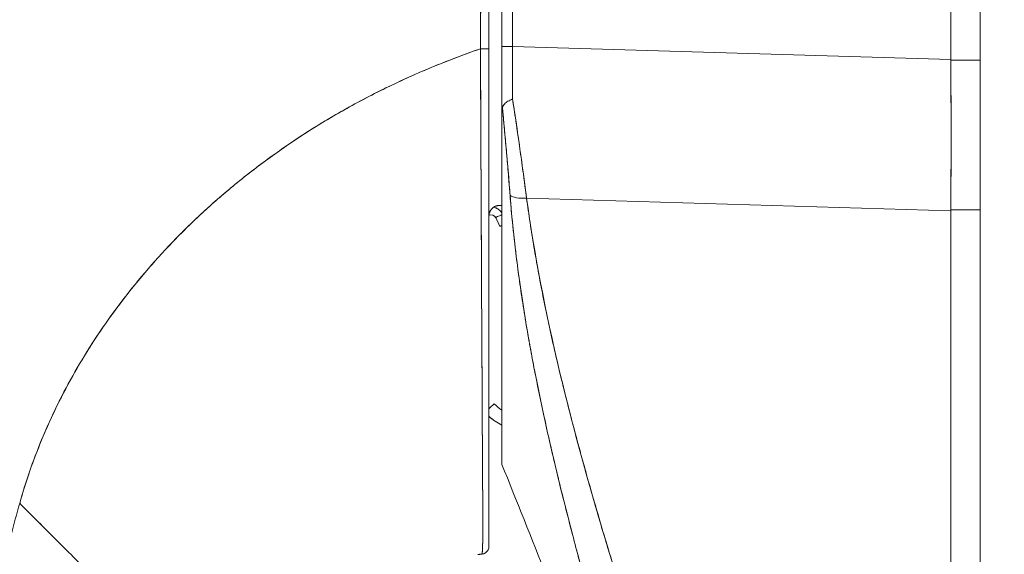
# Model space of a CAD drawing. Header units: inches. Extents: x 8 to 265, y 5 to 155.
# Tile 110 of 152: x 125.179 to 126.679, y 94.326 to 95.14. Entities that reach past the tile are written whole.
import ezdxf

# ---------------------------------------------------------------- set-up
doc = ezdxf.new("R2010")
doc.units = ezdxf.units.IN
doc.header["$LTSCALE"] = 16
doc.header["$MEASUREMENT"] = 0
for name, color, linetype, lineweight in [('Dimension (ANSI)', 7, 'Continuous', 5), ('Hatch (ANSI)', 7, 'Continuous', 5), ('Visible (ANSI)', 7, 'Continuous', 5)]:
    doc.layers.add(name, color=color, linetype=linetype, lineweight=lineweight)
doc.styles.add('TAHOMA', font='tahoma.ttf')
doc.dimstyles.new('Default (ANSI)', dxfattribs={"dimscale": 16, "dimtxt": 0.07, "dimasz": 0.098425, "dimexe": 0.125, "dimexo": 0.0625, "dimgap": 0.031496, "dimtad": 0, "dimtih": 1, "dimtoh": 1, "dimrnd": 1e-08, "dimzin": 0, "dimdsep": 46, "dimtxsty": 'TAHOMA', "dimcen": 0.09, "dimdle": 0.393701, "dimclrd": 256, "dimclre": 256, "dimclrt": 256, "dimadec": 0, "dimazin": 0, "dimtfac": 1, "dimtofl": 0, "dimtmove": 0, "dimatfit": 3, "dimfxl": 1, "dimtolj": 1, "dimtzin": 0, "dimlwd": -1, "dimlwe": -1, "dimarcsym": 0})

# ---------------------------------------------------------------- blocks, each defined once
blk = doc.blocks.new('*D22')
at = {"layer": 'Defpoints', "color": 0, "transparency": 16777216}
for p in [(127.0044, 109.5405), (119.7868, 81.1655), (127.0044, 81.1655)]:
    blk.add_point(p, dxfattribs=at)
at = {"layer": 'Dimension (ANSI)', "transparency": 16777216}
for p, q in [((126.0044, 109.5405), (117.7868, 109.5405)), ((119.7868, 107.9657), (119.7868, 98.5006)), ((119.7868, 82.7403), (119.7868, 92.2054)), ((126.0044, 81.1655), (117.7868, 81.1655))]:
    blk.add_line(p, q, dxfattribs=at)
for points in [[(119.5244, 107.9657), (120.0493, 107.9657), (119.7868, 109.5405)], [(119.5244, 82.7403), (120.0493, 82.7403), (119.7868, 81.1655)]]:
    blk.add_solid(points, dxfattribs=at)
at = {"layer": 'Dimension (ANSI)', "transparency": 16777216, "insert": (119.7868, 95.353), "char_height": 1.12, "attachment_point": 5, "style": 'TAHOMA'}
blk.add_mtext('\\A1;\\fTahoma|b0|i0;\\H1.1200;(28.38)\\P\\fTahoma|b0|i0;\\H1.1200;OPENING\\P\\fTahoma|b0|i0;\\H1.1200;(2 PL.)', dxfattribs=at)

msp = doc.modelspace()

# ---------------------------------------------------------------- hatches: boundary and pattern name
at = {"layer": 'Hatch (ANSI)'}
h = msp.add_hatch(dxfattribs=at)
h.set_pattern_fill('ANSI31', color=256, scale=16, angle=90, style=0)
edge = h.paths.add_edge_path()
edge.add_line((127.3721, 80.552), (126.7629, 80.552))
edge.add_ellipse((126.7629, 80.5989), major_axis=(0, -0.0469), ratio=1, start_angle=270, end_angle=360, ccw=False)
edge.add_line((126.7161, 80.5989), (126.7161, 110.1071))
edge.add_ellipse((126.7629, 110.1071), major_axis=(-0.0469, 0), ratio=1, start_angle=270, end_angle=360, ccw=False)
edge.add_line((126.7629, 110.154), (127.3721, 110.154))
edge.add_line((127.3721, 110.154), (127.3721, 110.228))
edge.add_line((127.3721, 110.228), (126.7629, 110.228))
edge.add_ellipse((126.7629, 110.1071), major_axis=(0, 0.1209), ratio=1, start_angle=0, end_angle=90)
edge.add_line((126.6421, 110.1071), (126.6421, 80.5989))
edge.add_ellipse((126.7629, 80.5989), major_axis=(-0.1209, 0), ratio=1, start_angle=0, end_angle=90)
edge.add_line((126.7629, 80.478), (127.3721, 80.478))
edge.add_line((127.3721, 80.478), (127.3721, 80.552))

# ---------------------------------------------------------------- linework, layer by layer
at = {"layer": 'Visible (ANSI)'}
for p, q in [((126.6421, 110.1071), (126.6421, 80.5989)), ((126.5974, 95.0792), (126.5974, 96.1433)), ((126.5974, 96.1433), (126.5974, 95.0792)), ((125.9137, 96.0256), (125.9137, 95.0992)), ((125.9137, 95.0992), (125.9137, 96.0256)), ((125.93, 96.0256), (125.93, 95.0992)), ((125.93, 95.0992), (125.93, 96.0256)), ((125.894, 95.0955), (125.894, 95.9992)), ((125.894, 95.9992), (125.894, 95.0955)), ((125.8811, 95.0949), (125.8811, 95.0948)), ((125.894, 94.3378), (125.894, 95.0955)), ((125.9137, 94.9943), (125.9137, 95.0992)), ((125.9137, 94.9943), (125.9137, 95.0992)), ((125.93, 95.0992), (125.9137, 95.0992)), ((125.9137, 95.0992), (125.93, 95.0992)), ((125.93, 95.0992), (126.5974, 95.0792)), ((126.5974, 95.0792), (125.93, 95.0992)), ((126.5974, 95.0792), (126.5974, 95.0779)), ((126.6421, 95.0779), (126.5974, 95.0779)), ((126.5974, 95.0779), (126.6421, 95.0779)), ((125.8813, 95.0311), (125.8814, 95.0311)), ((125.8814, 95.0311), (125.8813, 95.0311)), ((125.8814, 95.0311), (125.8813, 95.0311)), ((125.8814, 95.0074), (125.8815, 95.0074)), ((125.8815, 95.0055), (125.8815, 95.0055)), ((125.9137, 94.4627), (125.9137, 94.9932)), ((125.9137, 94.9932), (125.9137, 94.4627)), ((125.8821, 94.8571), (125.8821, 94.8571)), ((125.8821, 94.8571), (125.8821, 94.8571)), ((125.8821, 94.8571), (125.8821, 94.8571)), ((125.9071, 94.8568), (125.9103, 94.8568)), ((125.9103, 94.8568), (125.9071, 94.8568)), ((125.9513, 94.8681), (126.5974, 94.8487)), ((126.5974, 94.8487), (125.9513, 94.8681)), ((125.9531, 94.8557), (125.9531, 94.8552)), ((125.9531, 94.8552), (125.9531, 94.8557)), ((125.8822, 94.8453), (125.8822, 94.8453)), ((125.8822, 94.8453), (125.8822, 94.8453)), ((126.457, 94.8529), (126.457, 94.8529)), ((126.5974, 94.85), (126.6421, 94.85)), ((126.5974, 94.85), (126.5974, 94.8487)), ((126.6421, 94.85), (126.5974, 94.85)), ((126.5974, 93.4443), (126.5974, 94.8487)), ((126.5974, 94.8487), (126.5974, 93.4443)), ((125.8835, 94.5941), (125.8835, 94.5941)), ((125.9671, 94.5871), (125.9671, 94.5871)), ((125.9671, 94.5871), (125.9671, 94.5871)), ((125.9679, 94.5836), (125.9679, 94.5836)), ((125.9679, 94.5835), (125.9679, 94.5835)), ((125.9679, 94.5835), (125.9679, 94.5835)), ((125.9723, 94.5622), (125.9723, 94.5622)), ((125.9784, 94.5335), (125.9784, 94.5335)), ((125.9826, 94.5143), (125.9826, 94.5143)), ((125.9826, 94.5143), (125.9826, 94.5143)), ((125.9137, 94.4626), (125.9137, 94.4627))]:
    msp.add_line(p, q, dxfattribs=at)
for centre, radius, start, end in [((125.9148, 94.8399), 0.0208, 165.0161, 180.0046), ((125.8973, 94.8349), 0.00787, 26.8435, 113.9162), ((125.8973, 94.8347), 0.00787, 26.8435, 114.0865), ((125.9588, 94.6098), 0.0984, 228.88, 242.7651)]:
    msp.add_arc(centre, radius, start, end, dxfattribs=at)
for centre, major_axis, ratio, start_param, end_param in [((125.8822, 95.0955), (0.0118, 0), 0.006644, 4.618394, 6.283185), ((125.8822, 95.0955), (0.0118, 0), 0.006644, 4.618394, 6.283186), ((125.9333, 95.0993), (0.0006, 0.6986), 0.004765, 1.570927, 1.685765), ((125.9333, 95.0993), (-0.0006, -0.6986), 0.00475, 4.712519, 4.827357), ((125.8822, 95.0934), (-0.0118, 0), 0.009191, 1.477292, 1.477506), ((125.8822, 95.0934), (0.0118, 0), 0.009191, 4.618885, 4.619099), ((126.554, 95.0774), (-0.0074, 0.6885), 0.063001, 4.375, 4.712427), ((125.9568, 94.8811), (-0.033, -0.005), 0.370622, 0.328942, 1.348304), ((125.9568, 94.8811), (-0.033, -0.005), 0.370621, 0.328943, 1.348304), ((125.9174, 94.8571), (0.00992, 0.00001), 0.001733, 3.928802, 4.336983), ((125.9176, 94.8568), (0.0101, 0), 0.001694, 1.968555, 2.373956), ((125.9044, 94.8385), (-0.0105, -0.0053), 0.001136, 3.620545, 4.711819), ((125.9044, 94.8385), (0.0105, 0.0053), 0.001136, 0.478953, 1.570221), ((125.5988, 94.6838), (0.312, 0.1414), 0.999999, 0, 0.043019), ((125.5988, 94.6836), (0.3056, 0.1547), 1, 6.240166, 6.283185), ((125.9044, 94.8383), (-0.0105, -0.0053), 0.001136, 1.570221, 1.577885), ((125.9044, 94.8383), (0.0105, 0.0053), 0.001136, 4.711809, 4.719478), ((125.9107, 94.8252), (-0.0108, -0.0049), 0.00116, 4.431097, 4.711863), ((125.9107, 94.825), (0.0108, 0.0049), 0.00116, 4.711863, 4.99263), ((125.961, 94.5853), (-0.0118, 0), 0.608666, 2.277456, 2.27754), ((125.961, 94.5853), (0.0118, 0), 0.608669, 5.419056, 5.41914), ((125.8879, 94.5414), (0.0142, 0.0137), 0.000917, 6.282301, 7.407034), ((125.9679, 94.5655), (-0.0092, -0.00741), 0.042266, 1.894691, 1.894805), ((125.9679, 94.5655), (0.0092, 0.00741), 0.042194, 5.036295, 5.036409), ((125.8927, 94.3099), (-0.1273, -0.012), 0.13327, 4.772659, 4.820642)]:
    msp.add_ellipse(centre, major_axis=major_axis, ratio=ratio, start_param=start_param, end_param=end_param, dxfattribs=at)
for points, knots in [([(125.8817, 95.9992), (125.8816, 95.9801), (125.8815, 95.9598), (125.8814, 95.9385), (125.8814, 95.9248), (125.8814, 95.9106), (125.8814, 95.8962), (125.8814, 95.8917), (125.8814, 95.8871), (125.8814, 95.8826), (125.8814, 95.8656), (125.8815, 95.8483), (125.8815, 95.8306), (125.8815, 95.8146), (125.8816, 95.7983), (125.8816, 95.7818), (125.8816, 95.7813), (125.8816, 95.7808), (125.8816, 95.7804), (125.8817, 95.7656), (125.8817, 95.7507), (125.8817, 95.7355), (125.8817, 95.7209), (125.8817, 95.7062), (125.8817, 95.6911), (125.8817, 95.6787), (125.8817, 95.6662), (125.8817, 95.6534), (125.8817, 95.6378), (125.8817, 95.6219), (125.8817, 95.6057), (125.8816, 95.5781), (125.8816, 95.5497), (125.8815, 95.5209), (125.8815, 95.5176), (125.8815, 95.5143), (125.8815, 95.511), (125.8815, 95.4849), (125.8814, 95.4586), (125.8814, 95.4323), (125.8814, 95.4165), (125.8813, 95.4007), (125.8813, 95.385), (125.8813, 95.3776), (125.8813, 95.3702), (125.8813, 95.3627), (125.8813, 95.3535), (125.8813, 95.3443), (125.8813, 95.3351), (125.8813, 95.3171), (125.8813, 95.2994), (125.8814, 95.2818), (125.8814, 95.2624), (125.8814, 95.2432), (125.8814, 95.2246), (125.8814, 95.223), (125.8814, 95.2213), (125.8814, 95.2197), (125.8814, 95.2001), (125.8814, 95.1811), (125.8814, 95.1628), (125.8814, 95.1389), (125.8813, 95.1163), (125.8811, 95.0955)], [0, 0, 0, 0, 0.086854, 0.086854, 0.086854, 0.142857, 0.142857, 0.142857, 0.160393, 0.160393, 0.160393, 0.225332, 0.225332, 0.225332, 0.284072, 0.284072, 0.284072, 0.285714, 0.285714, 0.285714, 0.337995, 0.337995, 0.337995, 0.387858, 0.387858, 0.387858, 0.428571, 0.428571, 0.428571, 0.477903, 0.477903, 0.477903, 0.561799, 0.561799, 0.561799, 0.571429, 0.571429, 0.571429, 0.647398, 0.647398, 0.647398, 0.692793, 0.692793, 0.692793, 0.714286, 0.714286, 0.714286, 0.741164, 0.741164, 0.741164, 0.793671, 0.793671, 0.793671, 0.851961, 0.851961, 0.851961, 0.857143, 0.857143, 0.857143, 0.918923, 0.918923, 0.918923, 1, 1, 1, 1]), ([(125.8811, 95.0955), (125.8812, 95.168), (125.8813, 95.241), (125.8813, 95.3145), (125.8814, 95.3401), (125.8814, 95.3657), (125.8814, 95.3914), (125.8815, 95.436), (125.8815, 95.4807), (125.8815, 95.5257), (125.8816, 95.581), (125.8816, 95.6366), (125.8816, 95.6925), (125.8817, 95.7127), (125.8817, 95.7329), (125.8817, 95.7532), (125.8817, 95.8346), (125.8817, 95.9166), (125.8817, 95.9992)], [0, 0, 0, 0, 0.247318, 0.247318, 0.247318, 0.333333, 0.333333, 0.333333, 0.482783, 0.482783, 0.482783, 0.666667, 0.666667, 0.666667, 0.733158, 0.733158, 0.733158, 1, 1, 1, 1]), ([(125.1792, 94.4034), (125.188, 94.4351), (125.1991, 94.4673), (125.2125, 94.4997), (125.2259, 94.5321), (125.2416, 94.5648), (125.2599, 94.5974), (125.2782, 94.63), (125.2991, 94.6626), (125.3226, 94.6948), (125.3461, 94.7269), (125.3722, 94.7587), (125.4011, 94.7897), (125.4301, 94.8206), (125.4617, 94.8508), (125.4962, 94.8798), (125.5307, 94.9088), (125.568, 94.9366), (125.608, 94.9627), (125.6481, 94.9889), (125.6909, 95.0133), (125.7365, 95.0356), (125.7821, 95.0579), (125.8303, 95.078), (125.8811, 95.0955)], [0, 0, 0, 0, 0.124948, 0.124948, 0.124948, 0.249955, 0.249955, 0.249955, 0.374963, 0.374963, 0.374963, 0.49997, 0.49997, 0.49997, 0.624978, 0.624978, 0.624978, 0.749985, 0.749985, 0.749985, 0.874993, 0.874993, 0.874993, 1, 1, 1, 1]), ([(125.8811, 95.0955), (125.8665, 95.0904), (125.852, 95.0852), (125.8378, 95.0797), (125.8124, 95.07), (125.7878, 95.0595), (125.7638, 95.0485), (125.7398, 95.0375), (125.7166, 95.0259), (125.694, 95.0138), (125.6715, 95.0016), (125.6497, 94.989), (125.6286, 94.9759), (125.6075, 94.9627), (125.5872, 94.9491), (125.5676, 94.9351), (125.548, 94.9211), (125.5291, 94.9068), (125.511, 94.892), (125.4928, 94.8773), (125.4755, 94.8622), (125.4588, 94.8469), (125.4421, 94.8316), (125.4262, 94.816), (125.4111, 94.8001), (125.3959, 94.7843), (125.3814, 94.7682), (125.3677, 94.752), (125.3539, 94.7358), (125.3409, 94.7194), (125.3286, 94.7029), (125.3163, 94.6864), (125.3047, 94.6698), (125.2938, 94.6532), (125.2829, 94.6365), (125.2726, 94.6197), (125.2631, 94.603), (125.2535, 94.5862), (125.2446, 94.5694), (125.2364, 94.5527), (125.2282, 94.5359), (125.2206, 94.5192), (125.2136, 94.5025), (125.2067, 94.4858), (125.2003, 94.4692), (125.1946, 94.4527), (125.1889, 94.4361), (125.1837, 94.4197), (125.1792, 94.4034)], [0, 0, 0, 0, 0.036069, 0.036069, 0.036069, 0.100331, 0.100331, 0.100331, 0.164593, 0.164593, 0.164593, 0.228855, 0.228855, 0.228855, 0.293118, 0.293118, 0.293118, 0.35738, 0.35738, 0.35738, 0.421642, 0.421642, 0.421642, 0.485904, 0.485904, 0.485904, 0.550166, 0.550166, 0.550166, 0.614429, 0.614429, 0.614429, 0.678691, 0.678691, 0.678691, 0.742953, 0.742953, 0.742953, 0.807215, 0.807215, 0.807215, 0.871477, 0.871477, 0.871477, 0.93574, 0.93574, 0.93574, 1, 1, 1, 1]), ([(125.8834, 94.3261), (125.8834, 94.3261), (125.8834, 94.3261), (125.8834, 94.3261), (125.8834, 94.3261), (125.8835, 94.3261), (125.8835, 94.3261), (125.8835, 94.3262), (125.8835, 94.3262), (125.8835, 94.3263), (125.8835, 94.3263), (125.8836, 94.3264), (125.8836, 94.3264), (125.8836, 94.3265), (125.8836, 94.3266), (125.8836, 94.3267), (125.8837, 94.3268), (125.8837, 94.3269), (125.8837, 94.3271), (125.8837, 94.3272), (125.8837, 94.3273), (125.8837, 94.3275), (125.8838, 94.3277), (125.8838, 94.3279), (125.8838, 94.3281), (125.8838, 94.3283), (125.8838, 94.3285), (125.8839, 94.3288), (125.8839, 94.329), (125.8839, 94.3293), (125.8839, 94.3296), (125.884, 94.33), (125.884, 94.3303), (125.884, 94.3307), (125.884, 94.3311), (125.8841, 94.3316), (125.8841, 94.332), (125.8841, 94.3325), (125.8841, 94.3331), (125.8842, 94.3336), (125.8842, 94.3342), (125.8842, 94.3349), (125.8842, 94.3356), (125.8843, 94.3363), (125.8843, 94.337), (125.8843, 94.3378), (125.8843, 94.3379), (125.8843, 94.3379), (125.8843, 94.3379), (125.8843, 94.3388), (125.8844, 94.3398), (125.8844, 94.3408), (125.8844, 94.342), (125.8845, 94.3432), (125.8845, 94.3444), (125.8845, 94.3457), (125.8846, 94.3471), (125.8846, 94.3485), (125.8846, 94.3498), (125.8846, 94.3512), (125.8847, 94.3526), (125.8847, 94.354), (125.8847, 94.3555), (125.8847, 94.357), (125.8847, 94.3585), (125.8847, 94.36), (125.8847, 94.3616), (125.8847, 94.3632), (125.8848, 94.365), (125.8848, 94.3667), (125.8848, 94.3671), (125.8848, 94.3674), (125.8848, 94.3678), (125.8848, 94.3693), (125.8848, 94.3709), (125.8848, 94.3726), (125.8848, 94.3748), (125.8847, 94.3772), (125.8847, 94.3796), (125.8847, 94.3823), (125.8847, 94.3851), (125.8847, 94.388), (125.8847, 94.3912), (125.8847, 94.3946), (125.8846, 94.3982), (125.8846, 94.4021), (125.8846, 94.4062), (125.8845, 94.4106), (125.8845, 94.4137), (125.8845, 94.417), (125.8845, 94.4203), (125.8845, 94.422), (125.8844, 94.4238), (125.8844, 94.4255), (125.8844, 94.4311), (125.8843, 94.437), (125.8843, 94.4432), (125.8843, 94.4491), (125.8842, 94.4552), (125.8842, 94.4615), (125.8841, 94.4675), (125.8841, 94.4738), (125.8841, 94.4801), (125.884, 94.4862), (125.884, 94.4923), (125.884, 94.4985), (125.884, 94.4988), (125.884, 94.4991), (125.884, 94.4994), (125.8839, 94.506), (125.8839, 94.5126), (125.8839, 94.5194), (125.8838, 94.5264), (125.8838, 94.5335), (125.8837, 94.5408), (125.8837, 94.5485), (125.8837, 94.5563), (125.8836, 94.5643), (125.8836, 94.5731), (125.8836, 94.5821), (125.8835, 94.5913), (125.8835, 94.5918), (125.8835, 94.5923), (125.8835, 94.5929), (125.8835, 94.6026), (125.8834, 94.6126), (125.8833, 94.6227), (125.8833, 94.6341), (125.8832, 94.6457), (125.8832, 94.6576), (125.8831, 94.6693), (125.883, 94.6812), (125.883, 94.6933), (125.8829, 94.6965), (125.8829, 94.6997), (125.8829, 94.703), (125.8829, 94.7117), (125.8828, 94.7206), (125.8828, 94.7296), (125.8827, 94.7416), (125.8826, 94.7538), (125.8826, 94.7661), (125.8825, 94.7781), (125.8825, 94.7903), (125.8824, 94.8026), (125.8824, 94.8104), (125.8823, 94.8183), (125.8823, 94.8263), (125.8823, 94.8304), (125.8822, 94.8345), (125.8822, 94.8386), (125.8822, 94.8502), (125.8821, 94.8619), (125.882, 94.8737), (125.882, 94.8844), (125.8819, 94.8951), (125.8819, 94.9059), (125.8819, 94.9159), (125.8818, 94.926), (125.8818, 94.9362), (125.8817, 94.9436), (125.8817, 94.951), (125.8817, 94.9585), (125.8817, 94.9613), (125.8816, 94.9641), (125.8816, 94.9669), (125.8816, 94.9773), (125.8815, 94.9878), (125.8815, 94.9983), (125.8814, 95.0091), (125.8814, 95.0199), (125.8814, 95.0307), (125.8813, 95.0418), (125.8813, 95.0529), (125.8812, 95.064), (125.8812, 95.0745), (125.8812, 95.085), (125.8811, 95.0955)], [0, 0, 0, 0, 0.001151, 0.001151, 0.001151, 0.005723, 0.005723, 0.005723, 0.010767, 0.010767, 0.010767, 0.016245, 0.016245, 0.016245, 0.022121, 0.022121, 0.022121, 0.028371, 0.028371, 0.028371, 0.034987, 0.034987, 0.034987, 0.042027, 0.042027, 0.042027, 0.049583, 0.049583, 0.049583, 0.057751, 0.057751, 0.057751, 0.066634, 0.066634, 0.066634, 0.076346, 0.076346, 0.076346, 0.087013, 0.087013, 0.087013, 0.098782, 0.098782, 0.098782, 0.111111, 0.111111, 0.111111, 0.111737, 0.111737, 0.111737, 0.126138, 0.126138, 0.126138, 0.142591, 0.142591, 0.142591, 0.159253, 0.159253, 0.159253, 0.174874, 0.174874, 0.174874, 0.189779, 0.189779, 0.189779, 0.204393, 0.204393, 0.204393, 0.219283, 0.219283, 0.219283, 0.222222, 0.222222, 0.222222, 0.235096, 0.235096, 0.235096, 0.252451, 0.252451, 0.252451, 0.271705, 0.271705, 0.271705, 0.292989, 0.292989, 0.292989, 0.316373, 0.316373, 0.316373, 0.333333, 0.333333, 0.333333, 0.341916, 0.341916, 0.341916, 0.369201, 0.369201, 0.369201, 0.395367, 0.395367, 0.395367, 0.420628, 0.420628, 0.420628, 0.444444, 0.444444, 0.444444, 0.445546, 0.445546, 0.445546, 0.470606, 0.470606, 0.470606, 0.496367, 0.496367, 0.496367, 0.523782, 0.523782, 0.523782, 0.553815, 0.553815, 0.553815, 0.555556, 0.555556, 0.555556, 0.58732, 0.58732, 0.58732, 0.622696, 0.622696, 0.622696, 0.657487, 0.657487, 0.657487, 0.666667, 0.666667, 0.666667, 0.691561, 0.691561, 0.691561, 0.724813, 0.724813, 0.724813, 0.757131, 0.757131, 0.757131, 0.777778, 0.777778, 0.777778, 0.7884, 0.7884, 0.7884, 0.818359, 0.818359, 0.818359, 0.845378, 0.845378, 0.845378, 0.870503, 0.870503, 0.870503, 0.888889, 0.888889, 0.888889, 0.895775, 0.895775, 0.895775, 0.921481, 0.921481, 0.921481, 0.94778, 0.94778, 0.94778, 0.974657, 0.974657, 0.974657, 1, 1, 1, 1]), ([(125.8811, 95.0955), (125.8812, 95.0768), (125.8812, 95.0563), (125.8813, 95.0349), (125.8814, 95.0218), (125.8814, 95.0085), (125.8815, 94.9949), (125.8816, 94.985), (125.8816, 94.975), (125.8816, 94.9648), (125.8818, 94.94), (125.8819, 94.9145), (125.882, 94.8879), (125.882, 94.8862), (125.882, 94.8846), (125.882, 94.883), (125.8821, 94.8583), (125.8822, 94.8328), (125.8824, 94.8071), (125.8824, 94.7917), (125.8825, 94.7763), (125.8826, 94.761), (125.8827, 94.7492), (125.8827, 94.7374), (125.8828, 94.7258), (125.8829, 94.6981), (125.8831, 94.6715), (125.8832, 94.6473), (125.8832, 94.6465), (125.8832, 94.6458), (125.8832, 94.645), (125.8834, 94.6188), (125.8835, 94.5955), (125.8836, 94.5744), (125.8836, 94.5674), (125.8837, 94.5606), (125.8837, 94.554), (125.8837, 94.5495), (125.8837, 94.5451), (125.8838, 94.5408), (125.8838, 94.5298), (125.8839, 94.5194), (125.8839, 94.5096), (125.884, 94.5007), (125.884, 94.4923), (125.884, 94.4844), (125.884, 94.4832), (125.884, 94.482), (125.884, 94.4808), (125.8841, 94.4715), (125.8841, 94.4628), (125.8842, 94.4546), (125.8843, 94.4463), (125.8843, 94.4384), (125.8844, 94.4311), (125.8844, 94.4238), (125.8845, 94.4171), (125.8845, 94.4108), (125.8846, 94.4044), (125.8846, 94.3984), (125.8847, 94.393), (125.8847, 94.3924), (125.8847, 94.3918), (125.8847, 94.3913), (125.8847, 94.3864), (125.8847, 94.3819), (125.8847, 94.3777), (125.8848, 94.3731), (125.8848, 94.3688), (125.8848, 94.3649), (125.8848, 94.3643), (125.8847, 94.3637), (125.8847, 94.3631), (125.8847, 94.3599), (125.8847, 94.357), (125.8847, 94.3544), (125.8846, 94.3512), (125.8846, 94.3484), (125.8845, 94.3459), (125.8845, 94.3455), (125.8845, 94.3451), (125.8845, 94.3448), (125.8844, 94.3427), (125.8844, 94.3408), (125.8844, 94.3392), (125.8843, 94.3373), (125.8842, 94.3356), (125.8842, 94.3342), (125.8842, 94.3341), (125.8842, 94.3339), (125.8842, 94.3337), (125.8841, 94.3326), (125.8841, 94.3315), (125.884, 94.3307), (125.8839, 94.3297), (125.8839, 94.3289), (125.8838, 94.3283), (125.8838, 94.3282), (125.8838, 94.3281), (125.8838, 94.3279), (125.8838, 94.3275), (125.8837, 94.3272), (125.8837, 94.3269), (125.8836, 94.3264), (125.8835, 94.3261), (125.8834, 94.3261)], [0, 0, 0, 0, 0.047854, 0.047854, 0.047854, 0.076923, 0.076923, 0.076923, 0.098317, 0.098317, 0.098317, 0.150638, 0.150638, 0.150638, 0.153846, 0.153846, 0.153846, 0.201981, 0.201981, 0.201981, 0.230769, 0.230769, 0.230769, 0.252949, 0.252949, 0.252949, 0.30603, 0.30603, 0.30603, 0.307692, 0.307692, 0.307692, 0.365502, 0.365502, 0.365502, 0.384615, 0.384615, 0.384615, 0.39773, 0.39773, 0.39773, 0.431314, 0.431314, 0.431314, 0.461538, 0.461538, 0.461538, 0.466158, 0.466158, 0.466158, 0.501916, 0.501916, 0.501916, 0.538462, 0.538462, 0.538462, 0.574651, 0.574651, 0.574651, 0.611561, 0.611561, 0.611561, 0.615385, 0.615385, 0.615385, 0.648773, 0.648773, 0.648773, 0.686243, 0.686243, 0.686243, 0.692308, 0.692308, 0.692308, 0.724334, 0.724334, 0.724334, 0.763312, 0.763312, 0.763312, 0.769231, 0.769231, 0.769231, 0.802735, 0.802735, 0.802735, 0.841808, 0.841808, 0.841808, 0.846154, 0.846154, 0.846154, 0.879927, 0.879927, 0.879927, 0.915771, 0.915771, 0.915771, 0.923077, 0.923077, 0.923077, 0.948388, 0.948388, 0.948388, 1, 1, 1, 1]), ([(125.894, 95.0955), (125.894, 95.0852), (125.894, 95.0749), (125.894, 95.0646), (125.894, 95.0536), (125.894, 95.0427), (125.894, 95.0318), (125.894, 95.0211), (125.894, 95.0105), (125.894, 94.9999), (125.894, 94.9895), (125.894, 94.9791), (125.894, 94.9688), (125.894, 94.9587), (125.894, 94.9486), (125.894, 94.9386), (125.894, 94.9286), (125.894, 94.9187), (125.894, 94.9088), (125.894, 94.8982), (125.894, 94.8876), (125.894, 94.8771), (125.894, 94.8655), (125.894, 94.854), (125.894, 94.8425), (125.894, 94.8324), (125.894, 94.8223), (125.894, 94.8123), (125.894, 94.8105), (125.894, 94.8088), (125.894, 94.807), (125.894, 94.7949), (125.894, 94.7829), (125.894, 94.7711), (125.894, 94.759), (125.894, 94.7469), (125.894, 94.7351), (125.894, 94.723), (125.894, 94.7111), (125.894, 94.6994), (125.894, 94.6874), (125.894, 94.6757), (125.894, 94.6642), (125.894, 94.6525), (125.894, 94.641), (125.894, 94.6298), (125.894, 94.6193), (125.894, 94.6089), (125.894, 94.5988), (125.894, 94.5898), (125.894, 94.581), (125.894, 94.5724), (125.894, 94.5712), (125.894, 94.5701), (125.894, 94.569), (125.894, 94.5623), (125.894, 94.5557), (125.894, 94.5492), (125.894, 94.542), (125.894, 94.535), (125.894, 94.5282), (125.894, 94.5214), (125.894, 94.5149), (125.894, 94.5084), (125.894, 94.5019), (125.894, 94.4956), (125.894, 94.4894), (125.894, 94.4841), (125.894, 94.4789), (125.894, 94.4737), (125.894, 94.4728), (125.894, 94.4718), (125.894, 94.4709), (125.894, 94.4647), (125.894, 94.4587), (125.894, 94.4528), (125.894, 94.4468), (125.894, 94.441), (125.894, 94.4354), (125.894, 94.4303), (125.894, 94.4254), (125.894, 94.4206), (125.894, 94.4164), (125.894, 94.4124), (125.894, 94.4085), (125.894, 94.4054), (125.894, 94.4024), (125.894, 94.3996), (125.894, 94.3992), (125.894, 94.3988), (125.894, 94.3985), (125.894, 94.3957), (125.894, 94.3929), (125.894, 94.3902), (125.894, 94.3879), (125.894, 94.3856), (125.894, 94.3834), (125.894, 94.3814), (125.894, 94.3795), (125.894, 94.3776), (125.894, 94.3759), (125.894, 94.3742), (125.894, 94.3726), (125.894, 94.3711), (125.894, 94.3696), (125.894, 94.3681), (125.894, 94.3666), (125.894, 94.3652), (125.894, 94.3639), (125.894, 94.3624), (125.894, 94.3611), (125.894, 94.3598), (125.894, 94.3584), (125.894, 94.3571), (125.894, 94.3558), (125.894, 94.3546), (125.894, 94.3534), (125.894, 94.3523), (125.894, 94.3513), (125.894, 94.3503), (125.894, 94.3494), (125.894, 94.3486), (125.894, 94.3478), (125.894, 94.3471), (125.894, 94.3464), (125.894, 94.3458), (125.894, 94.3452), (125.894, 94.3446), (125.894, 94.3441), (125.894, 94.3436), (125.894, 94.3432), (125.894, 94.3427), (125.894, 94.3423), (125.894, 94.342), (125.894, 94.3416), (125.894, 94.3413), (125.894, 94.341), (125.894, 94.3407), (125.894, 94.3404), (125.894, 94.3402), (125.894, 94.34), (125.894, 94.3398), (125.894, 94.3396), (125.894, 94.3394), (125.894, 94.3392), (125.894, 94.339), (125.894, 94.3389), (125.894, 94.3388), (125.894, 94.3386), (125.894, 94.3385), (125.894, 94.3384), (125.894, 94.3384), (125.894, 94.3384), (125.894, 94.3384), (125.894, 94.3383), (125.894, 94.3382), (125.894, 94.3382), (125.894, 94.3381), (125.894, 94.3381), (125.894, 94.338), (125.894, 94.338), (125.894, 94.3379), (125.894, 94.3379), (125.894, 94.3379), (125.894, 94.3378), (125.894, 94.3378), (125.894, 94.3378), (125.894, 94.3378), (125.894, 94.3378)], [0, 0, 0, 0, 0.02671, 0.02671, 0.02671, 0.055012, 0.055012, 0.055012, 0.082678, 0.082678, 0.082678, 0.109693, 0.109693, 0.109693, 0.136225, 0.136225, 0.136225, 0.162579, 0.162579, 0.162579, 0.190891, 0.190891, 0.190891, 0.222246, 0.222246, 0.222246, 0.25, 0.25, 0.25, 0.254926, 0.254926, 0.254926, 0.288647, 0.288647, 0.288647, 0.323265, 0.323265, 0.323265, 0.358639, 0.358639, 0.358639, 0.39463, 0.39463, 0.39463, 0.431063, 0.431063, 0.431063, 0.465388, 0.465388, 0.465388, 0.496022, 0.496022, 0.496022, 0.5, 0.5, 0.5, 0.524005, 0.524005, 0.524005, 0.550441, 0.550441, 0.550441, 0.576407, 0.576407, 0.576407, 0.602532, 0.602532, 0.602532, 0.625, 0.625, 0.625, 0.629124, 0.629124, 0.629124, 0.65647, 0.65647, 0.65647, 0.684425, 0.684425, 0.684425, 0.709779, 0.709779, 0.709779, 0.732265, 0.732265, 0.732265, 0.75, 0.75, 0.75, 0.75219, 0.75219, 0.75219, 0.769805, 0.769805, 0.769805, 0.785374, 0.785374, 0.785374, 0.799333, 0.799333, 0.799333, 0.812307, 0.812307, 0.812307, 0.824938, 0.824938, 0.824938, 0.837775, 0.837775, 0.837775, 0.851247, 0.851247, 0.851247, 0.865715, 0.865715, 0.865715, 0.880184, 0.880184, 0.880184, 0.893062, 0.893062, 0.893062, 0.904853, 0.904853, 0.904853, 0.915727, 0.915727, 0.915727, 0.925708, 0.925708, 0.925708, 0.934894, 0.934894, 0.934894, 0.943373, 0.943373, 0.943373, 0.951232, 0.951232, 0.951232, 0.958552, 0.958552, 0.958552, 0.965414, 0.965414, 0.965414, 0.971897, 0.971897, 0.971897, 0.978051, 0.978051, 0.978051, 0.97924, 0.97924, 0.97924, 0.983862, 0.983862, 0.983862, 0.989299, 0.989299, 0.989299, 0.994323, 0.994323, 0.994323, 0.998892, 0.998892, 0.998892, 1, 1, 1, 1]), ([(125.8811, 95.0875), (125.8812, 95.079), (125.8812, 95.0705), (125.8812, 95.062), (125.8813, 95.0517), (125.8813, 95.0414), (125.8814, 95.0311)], [0.00468756, 0.00468756, 0.00468756, 0.00468756, 0.02521462, 0.02521462, 0.02521462, 0.05018641, 0.05018641, 0.05018641, 0.05018641]), ([(126.5974, 95.0792), (126.5974, 95.0791), (126.5974, 95.0789), (126.5974, 95.0788), (126.5974, 95.0786), (126.5974, 95.0785), (126.5974, 95.0784), (126.5974, 95.0782), (126.5974, 95.0781), (126.5974, 95.0779)], [0, 0, 0, 0, 0.333333, 0.333333, 0.333333, 0.666667, 0.666667, 0.666667, 1, 1, 1, 1]), ([(126.5974, 95.0779), (126.5977, 95.0521), (126.5979, 95.0263), (126.598, 95.0006), (126.5981, 94.975), (126.5981, 94.9495), (126.598, 94.9243), (126.5979, 94.8992), (126.5977, 94.8743), (126.5974, 94.85)], [0, 0, 0, 0, 0.333333, 0.333333, 0.333333, 0.666667, 0.666667, 0.666667, 1, 1, 1, 1]), ([(125.9145, 95.0058), (125.9151, 95.0078), (125.9162, 95.0097), (125.9176, 95.0113), (125.9191, 95.0129), (125.9209, 95.0142), (125.923, 95.0155), (125.9252, 95.0168), (125.9275, 95.0181), (125.9299, 95.0192)], [0, 0, 0, 0, 0.333333, 0.333333, 0.333333, 0.666667, 0.666667, 0.666667, 1, 1, 1, 1]), ([(125.9299, 95.0192), (125.9276, 95.018), (125.9251, 95.0168), (125.923, 95.0155), (125.9209, 95.0142), (125.9191, 95.0129), (125.9176, 95.0113), (125.917, 95.0106), (125.9164, 95.0098), (125.9159, 95.009), (125.9153, 95.008), (125.9148, 95.0069), (125.9145, 95.0058)], [0, 0, 0, 0, 0.333333, 0.333333, 0.333333, 0.666667, 0.666667, 0.666667, 0.817044, 0.817044, 0.817044, 1, 1, 1, 1]), ([(125.9299, 95.0192), (125.9307, 95.0139), (125.9316, 95.0087), (125.9323, 95.0035), (125.9341, 94.9919), (125.9358, 94.9804), (125.9375, 94.969), (125.9375, 94.9686), (125.9376, 94.9683), (125.9376, 94.9679), (125.9392, 94.9568), (125.9408, 94.9458), (125.9423, 94.9349), (125.9431, 94.9291), (125.944, 94.9233), (125.9447, 94.9175), (125.9455, 94.912), (125.9462, 94.9066), (125.947, 94.9012), (125.9484, 94.8901), (125.9499, 94.879), (125.9513, 94.8681)], [0, 0, 0, 0, 0.10182, 0.10182, 0.10182, 0.326366, 0.326366, 0.326366, 0.333333, 0.333333, 0.333333, 0.550921, 0.550921, 0.550921, 0.666667, 0.666667, 0.666667, 0.775448, 0.775448, 0.775448, 1, 1, 1, 1]), ([(125.9513, 94.8681), (125.9492, 94.8843), (125.947, 94.9008), (125.9447, 94.9175), (125.9425, 94.9341), (125.9401, 94.951), (125.9376, 94.9679), (125.9352, 94.9849), (125.9326, 95.002), (125.9299, 95.0192)], [0, 0, 0, 0, 0.333333, 0.333333, 0.333333, 0.666667, 0.666667, 0.666667, 1, 1, 1, 1]), ([(125.9145, 95.0058), (125.9142, 95.0047), (125.9141, 95.0036), (125.914, 95.0023), (125.9138, 95.001), (125.9138, 94.9995), (125.9138, 94.998), (125.9137, 94.9965), (125.9137, 94.9949), (125.9137, 94.9932)], [0, 0, 0, 0, 0.333333, 0.333333, 0.333333, 0.666667, 0.666667, 0.666667, 1, 1, 1, 1]), ([(125.9145, 95.0058), (125.9142, 95.0047), (125.9141, 95.0036), (125.914, 95.0023), (125.9139, 95.001), (125.9138, 94.9995), (125.9138, 94.998), (125.9137, 94.9965), (125.9137, 94.9949), (125.9137, 94.9932)], [0, 0, 0, 0, 0.333333, 0.333333, 0.333333, 0.666667, 0.666667, 0.666667, 1, 1, 1, 1]), ([(125.9262, 94.8724), (125.9251, 94.8867), (125.9239, 94.9012), (125.9227, 94.9158), (125.9214, 94.9305), (125.9201, 94.9453), (125.9187, 94.9603), (125.9174, 94.9753), (125.9159, 94.9905), (125.9145, 95.0058)], [0, 0, 0, 0, 0.333333, 0.333333, 0.333333, 0.666667, 0.666667, 0.666667, 1, 1, 1, 1]), ([(125.9262, 94.8724), (125.9254, 94.8829), (125.9245, 94.8935), (125.9236, 94.9042), (125.9227, 94.9149), (125.9218, 94.9257), (125.9209, 94.9366), (125.9199, 94.9475), (125.9189, 94.9586), (125.9179, 94.9696), (125.9169, 94.9808), (125.9158, 94.992), (125.9147, 95.0032), (125.9146, 95.0041), (125.9145, 95.0049), (125.9145, 95.0058)], [0, 0, 0, 0, 0.243497, 0.243497, 0.243497, 0.488085, 0.488085, 0.488085, 0.733901, 0.733901, 0.733901, 0.981098, 0.981098, 0.981098, 1, 1, 1, 1]), ([(126.2415, 93.6223), (126.2189, 93.6944), (126.1975, 93.7622), (126.1776, 93.8258), (126.1578, 93.8893), (126.1394, 93.9485), (126.1224, 94.0041), (126.1055, 94.0597), (126.0899, 94.1118), (126.0755, 94.161), (126.0611, 94.2103), (126.0479, 94.2568), (126.0359, 94.3012), (126.0238, 94.3456), (126.0128, 94.3879), (126.0027, 94.4287), (125.9927, 94.4695), (125.9837, 94.5087), (125.9755, 94.5468), (125.9674, 94.5849), (125.9601, 94.622), (125.9537, 94.6584), (125.9474, 94.6948), (125.9419, 94.7306), (125.9373, 94.7661), (125.9327, 94.8016), (125.929, 94.8369), (125.9262, 94.8724)], [0, 0, 0, 0, 0.111111, 0.111111, 0.111111, 0.222222, 0.222222, 0.222222, 0.333333, 0.333333, 0.333333, 0.444444, 0.444444, 0.444444, 0.555556, 0.555556, 0.555556, 0.666667, 0.666667, 0.666667, 0.777778, 0.777778, 0.777778, 0.888889, 0.888889, 0.888889, 1, 1, 1, 1]), ([(126.2415, 93.6223), (126.2339, 93.6466), (126.2263, 93.6707), (126.2188, 93.6946), (126.2115, 93.7177), (126.2043, 93.7406), (126.1972, 93.7632), (126.1903, 93.7852), (126.1835, 93.807), (126.1768, 93.8286), (126.1702, 93.8496), (126.1637, 93.8704), (126.1573, 93.8911), (126.151, 93.9111), (126.1449, 93.9311), (126.1388, 93.9508), (126.1351, 93.9628), (126.1314, 93.9747), (126.1278, 93.9866), (126.1256, 93.9938), (126.1234, 94.0009), (126.1212, 94.0081), (126.1156, 94.0266), (126.11, 94.0449), (126.1045, 94.0631), (126.0992, 94.0809), (126.0939, 94.0986), (126.0887, 94.1161), (126.0836, 94.1333), (126.0786, 94.1503), (126.0737, 94.1672), (126.0688, 94.1838), (126.0641, 94.2003), (126.0594, 94.2166), (126.0549, 94.2327), (126.0504, 94.2486), (126.046, 94.2644), (126.0416, 94.28), (126.0374, 94.2955), (126.0332, 94.3109), (126.0328, 94.3123), (126.0324, 94.3138), (126.032, 94.3153), (126.0284, 94.329), (126.0248, 94.3425), (126.0212, 94.356), (126.0174, 94.3708), (126.0136, 94.3855), (126.0099, 94.4), (126.0063, 94.4144), (126.0027, 94.4288), (125.9993, 94.443), (125.9958, 94.4571), (125.9925, 94.4711), (125.9893, 94.485), (125.9861, 94.4988), (125.983, 94.5126), (125.98, 94.5262), (125.977, 94.5398), (125.9741, 94.5533), (125.9713, 94.5667), (125.9686, 94.58), (125.9659, 94.5933), (125.9633, 94.6065), (125.9631, 94.6077), (125.9628, 94.609), (125.9626, 94.6102), (125.9603, 94.6221), (125.9581, 94.634), (125.956, 94.6457), (125.9537, 94.6587), (125.9514, 94.6716), (125.9493, 94.6844), (125.9472, 94.6973), (125.9452, 94.7101), (125.9433, 94.7227), (125.9414, 94.7355), (125.9396, 94.7481), (125.938, 94.7606), (125.9363, 94.7733), (125.9348, 94.7858), (125.9333, 94.7982), (125.9319, 94.8107), (125.9306, 94.8231), (125.9294, 94.8354), (125.9282, 94.8479), (125.9271, 94.8602), (125.9262, 94.8724)], [0, 0, 0, 0, 0.047674, 0.047674, 0.047674, 0.093754, 0.093754, 0.093754, 0.138483, 0.138483, 0.138483, 0.181962, 0.181962, 0.181962, 0.224293, 0.224293, 0.224293, 0.25, 0.25, 0.25, 0.265575, 0.265575, 0.265575, 0.305906, 0.305906, 0.305906, 0.345378, 0.345378, 0.345378, 0.384081, 0.384081, 0.384081, 0.422102, 0.422102, 0.422102, 0.459526, 0.459526, 0.459526, 0.496435, 0.496435, 0.496435, 0.5, 0.5, 0.5, 0.53291, 0.53291, 0.53291, 0.569025, 0.569025, 0.569025, 0.604849, 0.604849, 0.604849, 0.640453, 0.640453, 0.640453, 0.675905, 0.675905, 0.675905, 0.711275, 0.711275, 0.711275, 0.746632, 0.746632, 0.746632, 0.75, 0.75, 0.75, 0.782043, 0.782043, 0.782043, 0.817582, 0.817582, 0.817582, 0.853329, 0.853329, 0.853329, 0.889364, 0.889364, 0.889364, 0.925766, 0.925766, 0.925766, 0.962618, 0.962618, 0.962618, 1, 1, 1, 1]), ([(125.8947, 94.8453), (125.8952, 94.8469), (125.8958, 94.8485), (125.8968, 94.85), (125.8977, 94.8514), (125.8989, 94.8527), (125.9002, 94.8538), (125.9016, 94.8548), (125.9031, 94.8557), (125.9048, 94.8562), (125.9065, 94.8568), (125.9084, 94.8571), (125.9103, 94.8571)], [0, 0, 0, 0, 0.25, 0.25, 0.25, 0.5, 0.5, 0.5, 0.75, 0.75, 0.75, 1, 1, 1, 1]), ([(125.9103, 94.8571), (125.9084, 94.8571), (125.9065, 94.8568), (125.9048, 94.8562), (125.9031, 94.8556), (125.9016, 94.8548), (125.9002, 94.8538), (125.8988, 94.8527), (125.8977, 94.8514), (125.8967, 94.8499), (125.8958, 94.8485), (125.8952, 94.8469), (125.8947, 94.8453)], [0, 0, 0, 0, 0.25, 0.25, 0.25, 0.5, 0.5, 0.5, 0.75, 0.75, 0.75, 1, 1, 1, 1]), ([(125.9137, 94.8458), (125.913, 94.8469), (125.9121, 94.8479), (125.9097, 94.8504), (125.908, 94.8516), (125.9045, 94.8533), (125.9027, 94.8539), (125.9009, 94.8543)], [3.7299322, 3.7299322, 3.7299322, 3.7299322, 3.9300998, 3.9300998, 4.2500998, 4.2500998, 4.5309489, 4.5309489, 4.5309489, 4.5309489]), ([(125.9012, 94.8542), (125.9023, 94.8549), (125.9035, 94.8555), (125.9048, 94.8559), (125.9065, 94.8565), (125.9084, 94.8568), (125.9103, 94.8568)], [0.5612516, 0.5612516, 0.5612516, 0.5612516, 0.75, 0.75, 0.75, 1, 1, 1, 1]), ([(125.9103, 94.8568), (125.9084, 94.8568), (125.9065, 94.8565), (125.9048, 94.8559), (125.9035, 94.8555), (125.9023, 94.8549), (125.9012, 94.8542)], [0, 0, 0, 0, 0.25, 0.25, 0.25, 0.4399091, 0.4399091, 0.4399091, 0.4399091]), ([(125.9103, 94.8571), (125.9107, 94.8571), (125.911, 94.8571), (125.9114, 94.8571), (125.9117, 94.8571), (125.9121, 94.8571), (125.9125, 94.8571), (125.9129, 94.8571), (125.9133, 94.8571), (125.9137, 94.8571)], [0, 0, 0, 0, 0.333333, 0.333333, 0.333333, 0.666667, 0.666667, 0.666667, 1, 1, 1, 1]), ([(125.9137, 94.8568), (125.9133, 94.8568), (125.9129, 94.8568), (125.9125, 94.8568), (125.9121, 94.8568), (125.9117, 94.8568), (125.9114, 94.8568), (125.911, 94.8568), (125.9107, 94.8568), (125.9103, 94.8568)], [0, 0, 0, 0, 0.333333, 0.333333, 0.333333, 0.666667, 0.666667, 0.666667, 1, 1, 1, 1]), ([(126.3023, 93.6217), (126.2621, 93.7464), (126.224, 93.8658), (126.1874, 93.9798), (126.1508, 94.0937), (126.1157, 94.2022), (126.0841, 94.3059), (126.0525, 94.4096), (126.0245, 94.5084), (126.0021, 94.6022), (125.9797, 94.6959), (125.963, 94.7845), (125.9513, 94.8681)], [0, 0, 0, 0, 0.25, 0.25, 0.25, 0.5, 0.5, 0.5, 0.75, 0.75, 0.75, 1, 1, 1, 1]), ([(125.9513, 94.8681), (125.953, 94.8558), (125.9547, 94.8435), (125.9566, 94.8312), (125.9585, 94.8188), (125.9604, 94.8064), (125.9625, 94.7941), (125.9646, 94.7816), (125.9668, 94.7692), (125.9691, 94.7567), (125.9714, 94.7442), (125.9738, 94.7316), (125.9763, 94.7191), (125.9788, 94.7064), (125.9814, 94.6937), (125.9841, 94.6811), (125.9869, 94.6682), (125.9897, 94.6554), (125.9926, 94.6426), (125.9956, 94.6296), (125.9986, 94.6167), (126.0017, 94.6037), (126.0049, 94.5905), (126.0081, 94.5774), (126.0114, 94.5642), (126.0148, 94.5508), (126.0182, 94.5374), (126.0218, 94.5241), (126.0253, 94.5104), (126.029, 94.4968), (126.0327, 94.4832), (126.0365, 94.4692), (126.0404, 94.4553), (126.0443, 94.4414), (126.0483, 94.4272), (126.0524, 94.413), (126.0565, 94.3987), (126.0607, 94.3841), (126.065, 94.3696), (126.0693, 94.355), (126.0738, 94.34), (126.0783, 94.325), (126.0828, 94.3101), (126.0875, 94.2947), (126.0922, 94.2792), (126.0969, 94.2638), (126.0992, 94.2565), (126.1015, 94.2491), (126.1038, 94.2417), (126.1065, 94.2332), (126.1091, 94.2247), (126.1118, 94.2162), (126.1169, 94.1998), (126.1221, 94.1833), (126.1273, 94.1669), (126.1327, 94.1499), (126.1381, 94.1329), (126.1436, 94.1159), (126.1492, 94.0983), (126.1549, 94.0807), (126.1605, 94.063), (126.1664, 94.0447), (126.1724, 94.0264), (126.1783, 94.0081), (126.1845, 93.989), (126.1906, 93.9699), (126.1968, 93.9508), (126.2033, 93.9309), (126.2097, 93.9109), (126.2162, 93.891), (126.2229, 93.8702), (126.2296, 93.8493), (126.2364, 93.8285), (126.2434, 93.8067), (126.2504, 93.7848), (126.2574, 93.763), (126.2647, 93.7401), (126.2721, 93.7172), (126.2793, 93.6942), (126.287, 93.6701), (126.2947, 93.6459), (126.3023, 93.6217)], [0, 0, 0, 0, 0.029086, 0.029086, 0.029086, 0.058387, 0.058387, 0.058387, 0.087935, 0.087935, 0.087935, 0.117777, 0.117777, 0.117777, 0.147957, 0.147957, 0.147957, 0.178529, 0.178529, 0.178529, 0.20955, 0.20955, 0.20955, 0.24108, 0.24108, 0.24108, 0.273185, 0.273185, 0.273185, 0.305936, 0.305936, 0.305936, 0.339407, 0.339407, 0.339407, 0.37368, 0.37368, 0.37368, 0.408841, 0.408841, 0.408841, 0.44498, 0.44498, 0.44498, 0.482193, 0.482193, 0.482193, 0.5, 0.5, 0.5, 0.520588, 0.520588, 0.520588, 0.560289, 0.560289, 0.560289, 0.60142, 0.60142, 0.60142, 0.644109, 0.644109, 0.644109, 0.688496, 0.688496, 0.688496, 0.734731, 0.734731, 0.734731, 0.782977, 0.782977, 0.782977, 0.833414, 0.833414, 0.833414, 0.886232, 0.886232, 0.886232, 0.941632, 0.941632, 0.941632, 1, 1, 1, 1]), ([(125.894, 94.8399), (125.894, 94.8405), (125.8941, 94.8411), (125.8941, 94.8417), (125.8942, 94.8423), (125.8942, 94.8429), (125.8943, 94.8435), (125.8944, 94.8441), (125.8946, 94.8447), (125.8947, 94.8453)], [0, 0, 0, 0, 0.333333, 0.333333, 0.333333, 0.666667, 0.666667, 0.666667, 1, 1, 1, 1]), ([(125.8942, 94.8419), (125.8941, 94.8418), (125.8941, 94.8416), (125.8941, 94.8414), (125.8941, 94.8408), (125.894, 94.8402), (125.894, 94.8396)], [0.5714209, 0.5714209, 0.5714209, 0.5714209, 0.6666667, 0.6666667, 0.6666667, 1, 1, 1, 1]), ([(126.5974, 94.85), (126.5974, 94.8498), (126.5974, 94.8497), (126.5974, 94.8495), (126.5974, 94.8494), (126.5974, 94.8493), (126.5974, 94.8491), (126.5974, 94.849), (126.5974, 94.8488), (126.5974, 94.8487)], [0, 0, 0, 0, 0.333333, 0.333333, 0.333333, 0.666667, 0.666667, 0.666667, 1, 1, 1, 1]), ([(125.894, 94.5356), (125.897, 94.5331), (125.9001, 94.5307), (125.9033, 94.5285), (125.9066, 94.5262), (125.9101, 94.5241), (125.9137, 94.5223)], [0.0831444, 0.0831444, 0.0831444, 0.0831444, 0.2, 0.2, 0.2, 0.3198402, 0.3198402, 0.3198402, 0.3198402]), ([(125.9137, 94.4627), (125.9359, 94.4078), (125.9587, 94.3505), (125.9821, 94.291), (126.0055, 94.2315), (126.0294, 94.1696), (126.0538, 94.1053), (126.0783, 94.041), (126.1032, 93.9742), (126.1285, 93.905)], [0, 0, 0, 0, 0.333333, 0.333333, 0.333333, 0.666667, 0.666667, 0.666667, 1, 1, 1, 1]), ([(125.0069, 93.678), (125.0163, 93.705), (125.0249, 93.7323), (125.0328, 93.76), (125.0407, 93.7878), (125.048, 93.816), (125.0549, 93.8446), (125.0618, 93.8733), (125.0683, 93.9024), (125.0746, 93.932), (125.0809, 93.9616), (125.087, 93.9917), (125.0931, 94.0222), (125.0993, 94.0527), (125.1054, 94.0836), (125.1118, 94.1149), (125.1181, 94.1462), (125.1247, 94.1779), (125.1317, 94.2098), (125.1386, 94.2417), (125.146, 94.2739), (125.1538, 94.3062), (125.1617, 94.3385), (125.1701, 94.371), (125.1792, 94.4034)], [0, 0, 0, 0, 0.125006, 0.125006, 0.125006, 0.250011, 0.250011, 0.250011, 0.375017, 0.375017, 0.375017, 0.500022, 0.500022, 0.500022, 0.625028, 0.625028, 0.625028, 0.750033, 0.750033, 0.750033, 0.875039, 0.875039, 0.875039, 1, 1, 1, 1]), ([(125.4347, 94.1476), (125.4341, 94.1482), (125.4334, 94.1489), (125.4328, 94.1495), (125.4308, 94.1515), (125.4287, 94.1536), (125.4265, 94.1558), (125.4242, 94.1581), (125.4219, 94.1604), (125.4194, 94.1629), (125.417, 94.1654), (125.4144, 94.168), (125.4117, 94.1707), (125.4106, 94.1717), (125.4096, 94.1727), (125.4085, 94.1738), (125.4039, 94.1784), (125.3991, 94.1832), (125.394, 94.1883), (125.3908, 94.1915), (125.3876, 94.1948), (125.3842, 94.1981), (125.3808, 94.2015), (125.3774, 94.205), (125.3738, 94.2085), (125.3703, 94.2121), (125.3666, 94.2158), (125.3629, 94.2195), (125.3592, 94.2232), (125.3554, 94.227), (125.3515, 94.2309), (125.3452, 94.2372), (125.3388, 94.2437), (125.3321, 94.2504), (125.3306, 94.2519), (125.329, 94.2534), (125.3275, 94.255), (125.3194, 94.2631), (125.311, 94.2716), (125.3023, 94.2802), (125.2965, 94.286), (125.2906, 94.2919), (125.2846, 94.2979), (125.2819, 94.3006), (125.2793, 94.3033), (125.2766, 94.306), (125.2682, 94.3144), (125.2596, 94.323), (125.2508, 94.3317), (125.2449, 94.3376), (125.2389, 94.3436), (125.2329, 94.3497), (125.2305, 94.3521), (125.2281, 94.3545), (125.2257, 94.3569), (125.2177, 94.3648), (125.2096, 94.3729), (125.2016, 94.3809), (125.194, 94.3885), (125.1865, 94.396), (125.1792, 94.4034)], [0, 0, 0, 0, 0.014459, 0.014459, 0.014459, 0.059138, 0.059138, 0.059138, 0.104088, 0.104088, 0.104088, 0.149346, 0.149346, 0.149346, 0.166667, 0.166667, 0.166667, 0.24084, 0.24084, 0.24084, 0.286952, 0.286952, 0.286952, 0.333189, 0.333189, 0.333189, 0.379462, 0.379462, 0.379462, 0.425634, 0.425634, 0.425634, 0.5, 0.5, 0.5, 0.517058, 0.517058, 0.517058, 0.606463, 0.606463, 0.606463, 0.666667, 0.666667, 0.666667, 0.693307, 0.693307, 0.693307, 0.776792, 0.776792, 0.776792, 0.833333, 0.833333, 0.833333, 0.855634, 0.855634, 0.855634, 0.929684, 0.929684, 0.929684, 1, 1, 1, 1]), ([(125.1792, 94.4034), (125.1865, 94.396), (125.194, 94.3885), (125.2016, 94.3809), (125.2096, 94.3729), (125.2177, 94.3649), (125.2257, 94.3569), (125.2281, 94.3545), (125.2305, 94.3521), (125.2328, 94.3497), (125.2389, 94.3437), (125.2449, 94.3376), (125.2508, 94.3317), (125.2596, 94.323), (125.2682, 94.3144), (125.2766, 94.306), (125.2793, 94.3033), (125.2819, 94.3006), (125.2846, 94.298), (125.2906, 94.2919), (125.2965, 94.286), (125.3023, 94.2802), (125.311, 94.2716), (125.3194, 94.2631), (125.3275, 94.255), (125.329, 94.2534), (125.3306, 94.2519), (125.3321, 94.2504), (125.3388, 94.2437), (125.3452, 94.2372), (125.3515, 94.2309), (125.3593, 94.2231), (125.3667, 94.2157), (125.3738, 94.2086), (125.3809, 94.2014), (125.3877, 94.1947), (125.394, 94.1883), (125.3991, 94.1832), (125.4039, 94.1784), (125.4085, 94.1738), (125.4096, 94.1727), (125.4106, 94.1717), (125.4117, 94.1707), (125.4144, 94.168), (125.417, 94.1654), (125.4194, 94.1629), (125.4219, 94.1604), (125.4242, 94.1581), (125.4265, 94.1558), (125.4287, 94.1536), (125.4308, 94.1515), (125.4328, 94.1495), (125.4334, 94.1489), (125.4341, 94.1482), (125.4347, 94.1476)], [0, 0, 0, 0, 0.070424, 0.070424, 0.070424, 0.144534, 0.144534, 0.144534, 0.166667, 0.166667, 0.166667, 0.223344, 0.223344, 0.223344, 0.306735, 0.306735, 0.306735, 0.333333, 0.333333, 0.333333, 0.393546, 0.393546, 0.393546, 0.482972, 0.482972, 0.482972, 0.5, 0.5, 0.5, 0.574384, 0.574384, 0.574384, 0.666667, 0.666667, 0.666667, 0.759127, 0.759127, 0.759127, 0.833333, 0.833333, 0.833333, 0.850626, 0.850626, 0.850626, 0.89589, 0.89589, 0.89589, 0.940848, 0.940848, 0.940848, 0.985537, 0.985537, 0.985537, 1, 1, 1, 1]), ([(125.8834, 94.3261), (125.8854, 94.3263), (125.8871, 94.3269), (125.8887, 94.328), (125.8903, 94.3291), (125.8918, 94.3307), (125.8927, 94.3324), (125.8936, 94.3341), (125.894, 94.3358), (125.894, 94.3378)], [0, 0, 0, 0, 0.333333, 0.333333, 0.333333, 0.666667, 0.666667, 0.666667, 1, 1, 1, 1]), ([(125.894, 94.3378), (125.894, 94.336), (125.8936, 94.334), (125.8926, 94.3323), (125.8917, 94.3305), (125.8904, 94.3291), (125.8888, 94.328), (125.8872, 94.3269), (125.8853, 94.3263), (125.8834, 94.3261)], [0, 0, 0, 0, 0.333333, 0.333333, 0.333333, 0.666667, 0.666667, 0.666667, 1, 1, 1, 1]), ([(125.8773, 94.3254), (125.878, 94.3255), (125.8787, 94.3256), (125.8794, 94.3256), (125.88, 94.3257), (125.8807, 94.3258), (125.8814, 94.3259), (125.8821, 94.3259), (125.8827, 94.326), (125.8834, 94.3261)], [0, 0, 0, 0, 0.333333, 0.333333, 0.333333, 0.666667, 0.666667, 0.666667, 1, 1, 1, 1])]:
    msp.add_open_spline(points, degree=3, knots=knots, dxfattribs=at)
for points in [[(125.9021, 94.5551), (125.9056, 94.5514), (125.9095, 94.5481), (125.9137, 94.5452)], [(125.9137, 94.4626), (125.9137, 94.4626), (125.9137, 94.4626), (125.9138, 94.4626)]]:
    msp.add_open_spline(points, degree=3, dxfattribs=at)

# ---------------------------------------------------------------- dimensions: what is measured, and where the dimension line sits
at = {"layer": 'Dimension (ANSI)'}
dim = msp.add_linear_dim(base=(119.7868174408, 81.1655027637), p1=(127.0044324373, 109.5405027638), p2=(127.0044324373, 81.1655027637), angle=270, text='\\fTahoma|b0|i0;\\H1.1200;(<>)\\P\\fTahoma|b0|i0;\\H1.1200;OPENING\\P\\fTahoma|b0|i0;\\H1.1200;(2 PL.)', dimstyle='Default (ANSI)', override={"dimgap": 0.031496, "dimdec": 2, "dimtol": 0, "dimlim": 0, "dimtp": 0, "dimtm": 0, "dimtdec": 2, "dimatfit": 1}, dxfattribs=at)
dim.commit()
dim.dimension.update_dxf_attribs({"geometry": '*D22', "text_midpoint": (119.7868174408, 95.3530027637), "dimtype": 160})

doc.saveas('drawing.dxf')
